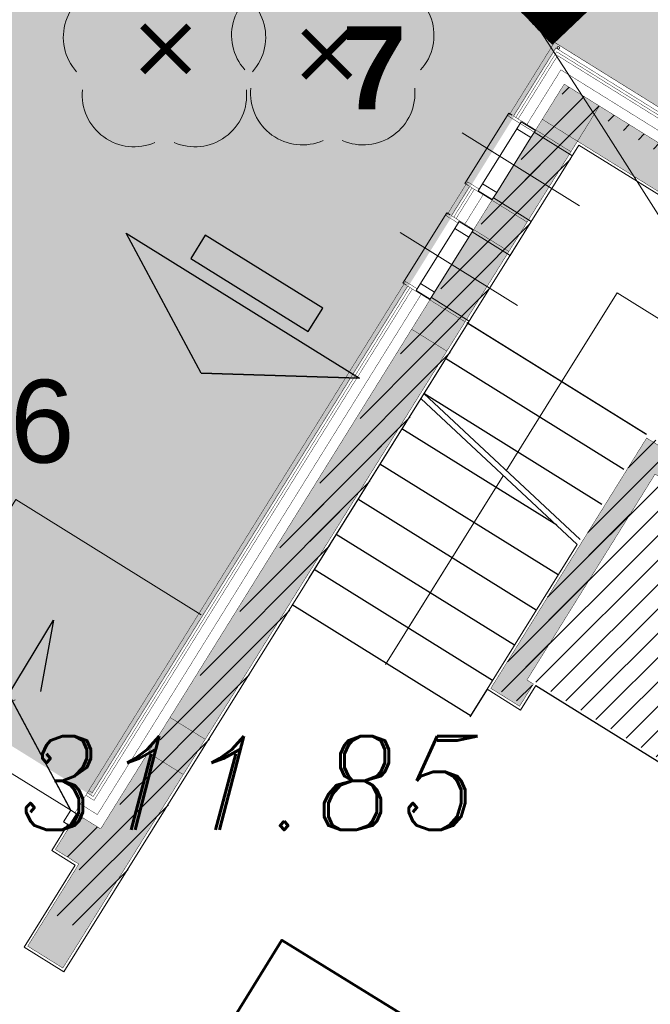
# Model space of a CAD drawing. Extents: x 4615668 to 9294084, y 5334101 to 10688993.
# Tile 22 of 37: x 4651238.38 to 4651242.94, y 5338759.5 to 5338766.63. Entities that reach past the tile are written whole.
import ezdxf

# ---------------------------------------------------------------- set-up
doc = ezdxf.new("R2010")
doc.units = 0
doc.header["$MEASUREMENT"] = 0
doc.linetypes.add('DASHED', pattern=[19.049999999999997, 12.7, -6.35])
for name, color, linetype, lineweight in [('00_GM_DR_WYMIARY', 7, 'Continuous', 30), ('A_SZRAF', 253, 'Continuous', 5), ('A_widok', 8, 'Continuous', 0), ('budynek', 7, 'Continuous', 53), ('hatch', 253, 'Continuous', 0), ('pkt_wys', 7, 'Continuous', 13), ('warst_ciagla', 7, 'Continuous', 0), ('Wymiar', 7, 'Continuous', 9), ('zielen', 7, 'Continuous', 13)]:
    doc.layers.add(name, color=color, linetype=linetype, lineweight=lineweight)
for name, color, linetype in [('hatcz', 253, 'Continuous'), ('kreskowanie', 253, 'Continuous'), ('OPIS', 7, 'Continuous'), ('projekt', 202, 'Continuous'), ('sciany', 1, 'Continuous'), ('STOLARKA', 4, 'Continuous')]:
    doc.layers.add(name, color=color, linetype=linetype)
doc.styles.add('ARIAL_CE', font='arial.ttf', dxfattribs={"height": 15})
doc.styles.add('Style-ITALIC_1250', font='ITALIC_1250.shx')
doc.styles.add('tomek14', font='ISOCP.shx', dxfattribs={"height": 14})
pattern_1 = [(45, (-17089.94509888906, 1897.264380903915), (-0.0883883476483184, 0.0883883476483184), [])]

# ---------------------------------------------------------------- blocks, each defined once
blk = doc.blocks.new('G$C7A6A329E')
at = {"layer": 'hatch', "color": 0, "lineweight": 0, "ltscale": 40}
blk.add_arc((144.5, 50.00000000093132), 90, 148.7266556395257, 180, dxfattribs=at)
at = {"layer": 'STOLARKA', "color": 252, "linetype": 'Continuous', "lineweight": 0}
for p, q in [((54.42717894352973, 100.0000000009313), (54.42717894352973, 0)), ((144.0000000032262, 49.99999999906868), (5, 49.99999999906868))]:
    blk.add_line(p, q, dxfattribs=at)
at = {"layer": 'STOLARKA', "color": 252, "linetype": 'Continuous', "lineweight": 0, "const_width": 0.9999999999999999}
for points in [[(144, 50.00000000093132), (64.32566285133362, 96)], [(5, 50), (52.6636619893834, 77.51862807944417)]]:
    blk.add_lwpolyline(points, dxfattribs=at)
at = {"layer": 'STOLARKA', "color": 252, "linetype": 'Continuous', "lineweight": 0}
for points in [[(5, 40), (5, 50), (0, 50), (0, 40)], [(144.0000000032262, 40), (144.0000000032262, 50), (149.0000000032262, 50), (149.0000000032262, 40)]]:
    blk.add_lwpolyline(points, close=True, dxfattribs=at)
blk.add_arc((-35.57282105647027, 49.99999999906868), 90, 0, 18.40990210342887, dxfattribs=at)
blk = doc.blocks.new('G$CB8F5CD2F')
at = {"layer": 'sciany', "ltscale": 40}
h = blk.add_hatch(color=0, dxfattribs=at)
h.dxf.hatch_style = 1
h.paths.add_polyline_path([(750.1821542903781, 1739.000000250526), (750.1821542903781, 1754.000000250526), (361.6821542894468, 1754.000000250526), (361.6821542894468, 1739.000000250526), (750.1821542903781, 1739.000000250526)], is_closed=False)
h.paths.add_polyline_path([(750.1821542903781, 1724.000000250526), (750.1821542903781, 1739.000000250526), (361.6821542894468, 1739.000000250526), (361.6821542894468, 1724.000000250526), (750.1821542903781, 1724.000000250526)], is_closed=False)
h.paths.add_polyline_path([(344.1821542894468, 1724.000000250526), (344.1821542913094, 1655.000000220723), (361.6821542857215, 1655.000000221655), (361.6821542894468, 1724.000000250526), (344.1821542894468, 1724.000000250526)], is_closed=False)
h.paths.add_polyline_path([(344.1821542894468, 1724.000000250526), (344.1821542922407, 1655.000000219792), (331.6821542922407, 1655.000000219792), (331.6821542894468, 1724.000000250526), (344.1821542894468, 1724.000000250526)], is_closed=False)
h = blk.add_hatch(color=0, dxfattribs=at)
h.dxf.hatch_style = 1
h.paths.add_polyline_path([(331.6821542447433, 1724.000000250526), (361.6821542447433, 1724.000000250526), (361.6821542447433, 1754.000000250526), (331.6821542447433, 1754.000000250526)])
h = blk.add_hatch(color=0, dxfattribs=at)
h.dxf.hatch_style = 1
h.paths.add_polyline_path([(331.6821542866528, 1655.000000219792), (331.6821542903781, 1545.000000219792), (344.1821542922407, 1545.000000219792), (344.1821542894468, 1655.000000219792), (331.6821542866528, 1655.000000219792)], is_closed=False)
h.paths.add_polyline_path([(361.6821542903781, 1545.000000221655), (361.6821542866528, 1655.000000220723), (344.1821542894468, 1655.000000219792), (344.1821542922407, 1545.000000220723), (361.6821542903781, 1545.000000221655)], is_closed=False)
h.paths.add_polyline_path([(344.1821542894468, 1214.000000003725), (344.1821542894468, 1545.000000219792), (331.6821542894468, 1545.000000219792), (331.6821542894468, 1214.000000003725), (344.1821542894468, 1214.000000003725)], is_closed=False)
h.paths.add_polyline_path([(344.1821542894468, 1214.000000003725), (361.6821542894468, 1214.000000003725), (361.6821542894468, 1545.000000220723), (344.1821542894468, 1545.000000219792), (344.1821542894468, 1214.000000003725)], is_closed=False)
h = blk.add_hatch(color=0, dxfattribs=at)
h.dxf.hatch_style = 1
h.paths.add_polyline_path([(542.1821544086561, 1373.530909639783), (536.6821542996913, 1373.530909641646), (536.6821542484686, 1549.000000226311), (706.6821542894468, 1549.000000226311), (706.6821542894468, 1373.530909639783), (660.1821542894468, 1373.530909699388), (660.1821542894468, 1354.530909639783), (725.6821542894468, 1354.530909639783), (725.6821542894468, 1568.000000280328), (517.6821544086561, 1568.000000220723), (517.6821544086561, 1354.530909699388), (542.1821544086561, 1354.530909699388)])
h = blk.add_hatch(color=0, dxfattribs=at)
h.dxf.hatch_style = 1
h.paths.add_polyline_path([(331.6821542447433, 1184.000000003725), (361.6821542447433, 1184.000000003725), (361.6821542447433, 1214.000000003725), (331.6821542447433, 1214.000000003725)])
h = blk.add_hatch(color=0, dxfattribs=at)
h.dxf.hatch_style = 1
h.paths.add_polyline_path([(311.7045348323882, 1119.000000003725), (311.7045348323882, 1089.000000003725), (331.6821542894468, 1089.000000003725), (331.6821542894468, 1019.000000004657), (344.1821542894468, 1019.000000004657), (344.1821542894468, 1184.000000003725), (331.6821542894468, 1184.000000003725), (331.6821542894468, 1119.000000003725), (311.7045348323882, 1119.000000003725)], is_closed=False)
h.paths.add_polyline_path([(344.1821542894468, 1019.000000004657), (361.6821542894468, 1019.000000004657), (361.6821542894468, 1184.000000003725), (344.1821542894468, 1184.000000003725), (344.1821542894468, 1019.000000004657)], is_closed=False)
at = {"layer": 'sciany', "color": 0, "lineweight": 0, "ltscale": 40}
for p, q in [((287.6821542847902, 1685.000000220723), (387.6821542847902, 1685.000000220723)), ((287.6821542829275, 1600.000000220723), (387.6821542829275, 1600.000000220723))]:
    blk.add_line(p, q, dxfattribs=at)
at = {"layer": 'sciany', "color": 0, "ltscale": 40}
for p, q in [((515.6821542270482, 1570.000000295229), (363.1821542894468, 1570.000000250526)), ((516.2205894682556, 1570.000000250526), (363.7205894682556, 1570.000000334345)), ((515.6821542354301, 1540.000000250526), (363.7205894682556, 1540.000000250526)), ((515.6821542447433, 1510.000000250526), (363.7205894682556, 1510.000000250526)), ((515.6821542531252, 1480.10768728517), (363.7205894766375, 1510.000000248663)), ((515.6821542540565, 1476.028471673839), (363.7205894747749, 1505.920784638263)), ((495.8245113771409, 1480.000000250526), (363.7205894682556, 1480.000000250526)), ((515.6821542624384, 1450.000000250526), (363.7205894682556, 1450.000000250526)), ((515.6821542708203, 1420.000000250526), (363.7205894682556, 1420.000000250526)), ((515.6821542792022, 1390.000000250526), (363.7205894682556, 1390.000000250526)), ((544.1821544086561, 1373.489815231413), (658.1821542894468, 1373.489815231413)), ((515.6821542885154, 1360.000000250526), (363.7205894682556, 1360.000000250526)), ((515.6821542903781, 1352.530909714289), (515.6821542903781, 1329.000000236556)), ((516.220589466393, 1330.000000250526), (363.720589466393, 1330.000000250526))]:
    blk.add_line(p, q, dxfattribs=at)
at = {"layer": 'sciany', "color": 0, "ltscale": 40, "const_width": 0.3}
for points in [[(331.6821542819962, 1713.002967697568), (309.7045348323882, 1713.002967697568), (309.7045348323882, 1776.000000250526), (752.1821542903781, 1776.000000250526)], [(331.6821542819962, 1712.960071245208), (309.7045348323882, 1712.960071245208), (309.7045348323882, 1775.957103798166), (752.1821542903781, 1775.957103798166)], [(331.6821542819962, 1715.002967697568), (312.7045348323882, 1715.002967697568), (312.7045348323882, 1773.000000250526), (752.1821542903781, 1773.000000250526)], [(331.655154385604, 1715.002967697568), (314.6775349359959, 1715.002967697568), (314.7045348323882, 1771.000000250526), (752.1821542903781, 1771.000000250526)], [(331.6821542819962, 1715.002967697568), (316.7045348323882, 1715.002967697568), (316.7045348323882, 1769.000000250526), (752.1821542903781, 1769.000000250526)], [(324.2045348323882, 1715.002967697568), (324.2045348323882, 1715.002967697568), (324.2045348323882, 1761.500000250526), (752.1821542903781, 1761.500000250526)], [(319.6821542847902, 1713.002967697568), (311.7045348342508, 1713.002967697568)], [(331.6821542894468, 1715.000000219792), (361.6821542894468, 1715.000000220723)], [(319.6821542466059, 1657.000000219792), (309.6821542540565, 1657.000000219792), (309.6821542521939, 1628.000000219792), (319.6821542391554, 1628.000000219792)], [(331.6821542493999, 1655.000000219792), (312.6821542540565, 1655.000000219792), (312.6821542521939, 1630.000000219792), (331.6821542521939, 1630.000000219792)], [(331.6821542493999, 1655.000000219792), (314.6821542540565, 1655.000000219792), (314.6821542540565, 1630.000000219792), (331.9478232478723, 1630.000000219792)], [(331.6821542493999, 1655.000000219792), (316.6821542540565, 1655.000000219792), (316.6821542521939, 1630.000000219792), (331.6821542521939, 1630.000000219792)], [(324.1821542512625, 1655.000000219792), (324.1821542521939, 1630.000000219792)], [(319.6821542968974, 1572.000000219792), (309.7045348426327, 1572.000000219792), (309.7045348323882, 1141.000000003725), (309.7045348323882, 1141.000000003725), (309.7045348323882, 1119.000000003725)], [(331.6821542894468, 1570.000000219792), (312.7045348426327, 1570.000000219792), (312.7045348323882, 1138.000000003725), (309.7045348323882, 1138.000000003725)], [(319.6821542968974, 1570.000000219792), (314.7045348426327, 1570.000000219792), (314.7045348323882, 1136.000000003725), (309.7045348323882, 1136.000000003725)], [(331.6821542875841, 1570.000000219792), (316.7045348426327, 1570.000000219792), (316.7045348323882, 1134.000000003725), (309.7045348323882, 1134.000000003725)], [(309.7045348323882, 1126.500000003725), (324.1821542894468, 1126.500000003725), (324.1821542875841, 1570.000000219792)], [(311.7045348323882, 1572.002967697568), (319.6821542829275, 1572.002967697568)], [(542.1821544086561, 1373.530909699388), (542.1821544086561, 1354.530909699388), (517.6821542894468, 1354.530909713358), (517.6821542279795, 1568.000000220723), (725.6821542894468, 1568.000000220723), (725.6821542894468, 1354.530909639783), (660.1821542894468, 1354.530909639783), (660.1821542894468, 1373.530909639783), (706.6821542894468, 1373.530909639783), (706.6821542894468, 1549.000000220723), (536.6821542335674, 1549.000000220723), (536.6821542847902, 1373.489815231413), (542.1821544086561, 1373.489815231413)]]:
    blk.add_lwpolyline(points, dxfattribs=at)
for points in [[(331.6821542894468, 1724.000000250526), (361.6821542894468, 1724.000000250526), (361.6821542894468, 1754.000000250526), (331.6821542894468, 1754.000000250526)], [(361.6821542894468, 1724.000000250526), (750.1821542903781, 1724.000000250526), (750.1821542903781, 1754.000000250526), (361.6821542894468, 1754.000000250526)], [(331.6821542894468, 1570.000000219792), (361.6821542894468, 1570.000000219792), (361.6821542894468, 1724.000000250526), (331.6821542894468, 1724.000000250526)], [(331.6821542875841, 1630.000000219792), (331.6821542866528, 1655.000000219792), (361.6821542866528, 1655.000000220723), (361.6821542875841, 1630.000000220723)], [(331.6821542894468, 1214.000000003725), (361.6821542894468, 1214.000000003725), (361.6821542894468, 1570.000000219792), (331.6821542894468, 1570.000000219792)], [(331.6821542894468, 1545.000000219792), (331.6821542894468, 1570.000000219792), (361.6821542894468, 1570.000000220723), (361.6821542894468, 1545.000000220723)], [(331.6821542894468, 1184.000000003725), (361.6821542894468, 1184.000000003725), (361.6821542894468, 1214.000000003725), (331.6821542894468, 1214.000000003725)], [(331.6821542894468, 1119.000000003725), (311.7045348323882, 1119.000000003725), (311.7045348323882, 1089.000000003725), (331.6821542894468, 1089.000000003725), (331.6821542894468, 1019.000000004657), (361.6821542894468, 1019.000000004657), (361.6821542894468, 1184.000000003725), (331.6821542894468, 1184.000000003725)]]:
    blk.add_lwpolyline(points, close=True, dxfattribs=at)
at = {"layer": 'sciany', "color": 0, "lineweight": 0, "ltscale": 40}
for points in [[(363.6821542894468, 1352.530909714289), (363.9609052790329, 1722.017246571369), (708.6821542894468, 1722.628740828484)], [(311.6821542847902, 1655.000000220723), (308.6821542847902, 1655.000000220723), (308.6821542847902, 1715.000000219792), (311.6821542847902, 1715.000000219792)], [(363.6821542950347, 1713.255248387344), (363.6821542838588, 1713.000000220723), (331.6821542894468, 1713.000000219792)], [(331.6821542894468, 1656.999835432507), (363.9005803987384, 1656.999835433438), (363.9005803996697, 1627.999835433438), (331.6821542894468, 1627.999835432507)], [(443.9129366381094, 1494.225388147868), (443.9129366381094, 1570.000000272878), (443.9129366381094, 1646.000000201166), (803.9321542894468, 1646.000000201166), (803.9321542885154, 1390.000000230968)], [(311.6821542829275, 1570.000000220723), (308.6821542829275, 1570.000000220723), (308.6821542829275, 1630.000000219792), (311.6821542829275, 1630.000000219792)], [(331.6821542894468, 1571.999878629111), (363.8433230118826, 1571.999878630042), (363.8433230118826, 1016.999878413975), (329.8433230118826, 1016.999878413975), (329.8433230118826, 1086.999878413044), (309.865703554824, 1086.999878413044), (309.865703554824, 1109.571474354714)], [(443.9129366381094, 1328.96186500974), (443.9129366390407, 1489.882649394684)], [(443.9129366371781, 1358.96186500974), (443.9129366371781, 1489.882649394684)], [(544.1821544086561, 1373.530909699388), (544.1821544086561, 1352.530909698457), (515.6821542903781, 1352.530909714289), (515.6821542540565, 1476.028471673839)], [(153.6821542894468, 1230.048194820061), (153.6821542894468, 1289.000000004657), (311.7045348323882, 1289.000000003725)]]:
    blk.add_lwpolyline(points, dxfattribs=at)
for points in [[(331.6821542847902, 1714.500000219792), (331.6821542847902, 1708.500000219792), (319.6821542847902, 1708.500000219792), (319.6821542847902, 1714.500000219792)], [(331.6821542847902, 1708.500000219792), (331.6821542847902, 1661.500000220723), (319.6821542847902, 1661.500000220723), (319.6821542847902, 1708.500000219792)], [(331.6821542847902, 1655.500000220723), (331.6821542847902, 1661.500000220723), (319.6821542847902, 1661.500000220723), (319.6821542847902, 1655.500000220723)], [(331.6821542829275, 1629.500000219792), (331.6821542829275, 1623.500000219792), (319.6821542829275, 1623.500000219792), (319.6821542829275, 1629.500000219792)], [(331.6821542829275, 1623.500000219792), (331.6821542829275, 1576.500000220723), (319.6821542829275, 1576.500000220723), (319.6821542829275, 1623.500000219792)], [(331.6821542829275, 1570.500000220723), (331.6821542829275, 1576.500000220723), (319.6821542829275, 1576.500000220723), (319.6821542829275, 1570.500000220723)]]:
    blk.add_lwpolyline(points, close=True, dxfattribs=at)
at = {"layer": 'sciany', "color": 0, "ltscale": 40}
blk.add_blockref('G$C7A6A329E', (162.1821542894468, 1069.000000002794), dxfattribs=at)
blk = doc.blocks.new('922_5')
at = {"layer": 'zielen', "linetype": 'Continuous', "lineweight": 13}
h = blk.add_hatch(color=96, dxfattribs=at)
edge = h.paths.add_edge_path()
edge.add_arc((-0.0004999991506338, 3.49246e-10), 0.05, 0, 360)
at = {"layer": 'zielen', "color": 96, "linetype": 'Continuous', "lineweight": 13}
for centre, radius, start, end in [((0.0045000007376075, 0.3570000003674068), 0.374593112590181, 30.12431666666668, 149.8756805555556), ((-0.3524999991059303, 0.0980000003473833), 0.3751972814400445, 101.9987666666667, 221.9758638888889), ((0.3615000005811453, 0.0980000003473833), 0.3752892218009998, 318.024136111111, 78.00123333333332), ((-0.2154999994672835, -0.3209999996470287), 0.3748306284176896, 174.3350361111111, 293.7606888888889), ((0.2245000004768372, -0.3209999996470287), 0.3747665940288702, 246.2393111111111, 5.664963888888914)]:
    blk.add_arc(centre, radius, start, end, dxfattribs=at)
blk = doc.blocks.new('G$C3390F2A0')
at = {"layer": 'budynek', "color": 7, "linetype": 'Continuous', "lineweight": 53, "flags": 128}
blk.add_lwpolyline([(107.2088223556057, 133.1780143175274), (112.0360984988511, 130.1964614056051), (115.4588223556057, 135.7380143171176), (110.6315462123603, 138.71956722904)], close=True, dxfattribs=at)
at = {"layer": 'warst_ciagla', "color": 21, "linetype": 'Continuous', "lineweight": 0, "flags": 128}
blk.add_lwpolyline([(124.4462416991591, 126.9368357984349), (120.4355936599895, 132.9161888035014), (119.0713166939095, 134.9839213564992), (117.9156629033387, 136.7823461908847), (116.3964983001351, 139.1941374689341), (115.6320998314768, 140.3969764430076), (114.4799632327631, 142.2051329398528), (112.9447416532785, 144.6167924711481), (112.169742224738, 145.817719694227), (110.9882568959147, 147.6064340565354), (110.3858015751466, 148.4929586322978), (109.1106704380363, 150.3484959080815)], dxfattribs=at)
at = {"layer": 'zielen', "color": 96, "linetype": 'Continuous', "lineweight": 13}
blk.add_blockref('922_5', (109.7788223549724, 145.1580143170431), dxfattribs=at)
at = {"layer": 'pkt_wys', "color": 7, "linetype": 'Continuous', "lineweight": 13, "style": 'Style-ITALIC_1250'}
blk.add_text('311.85', height=0.68, dxfattribs=at).set_placement((108.7251188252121, 139.516565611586))
blk = doc.blocks.new('G$C21B962D8')
at = {"layer": 'A_widok', "color": 251}
blk.add_circle((18.95167789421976, 25.16205065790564), 0.0090605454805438, dxfattribs=at)
blk = doc.blocks.new('G$C8E15AEAE')
at = {"layer": 'sciany', "lineweight": 0, "ltscale": 40, "const_width": 0.1}
for points in [[(0.0353553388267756, 0.0353553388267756), (0.7021742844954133, 0.7021742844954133)], [(0.0353553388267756, 0.7021742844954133), (0.7021742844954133, 0.0353553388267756)]]:
    blk.add_lwpolyline(points, dxfattribs=at)

msp = doc.modelspace()

# ---------------------------------------------------------------- hatches: boundary and pattern name
at = {"lineweight": 0, "ltscale": 40, "transparency": 33554687}
h = msp.add_hatch(dxfattribs=at)
h.set_pattern_fill('ANSI31', color=256)
h.set_pattern_definition(pattern_1)
h.paths.add_polyline_path([(4651242.178894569, 5338765.89563282), (4651242.433618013, 5338765.737152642), (4651242.592098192, 5338765.991876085), (4651242.337374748, 5338766.150356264)])
h.paths.add_polyline_path([(4651242.178894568, 5338765.895632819), (4651240.338046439, 5338762.936857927), (4651240.592769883, 5338762.778377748), (4651242.433618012, 5338765.737152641)], flags=16)
h.paths.add_polyline_path([(4651241.288927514, 5338764.465198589), (4651241.543650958, 5338764.306718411), (4651242.433618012, 5338765.737152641), (4651242.178894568, 5338765.895632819)], flags=0)
h = msp.add_hatch(dxfattribs=at)
h.set_pattern_fill('ANSI31', color=256)
h.set_pattern_definition(pattern_1)
h.paths.add_polyline_path([(4651243.993500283, 5338765.11997183), (4651242.643042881, 5338765.96018005), (4651242.611346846, 5338765.909235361), (4651243.961804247, 5338765.069027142)])
h = msp.add_hatch(dxfattribs=at)
h.set_pattern_fill('ANSI31', color=256)
h.set_pattern_definition(pattern_1)
h.paths.add_polyline_path([(4651239.484731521, 5338761.565334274), (4651240.338046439, 5338762.936857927), (4651240.592769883, 5338762.778377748), (4651239.739454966, 5338761.406854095)])
h.paths.add_polyline_path([(4651242.178894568, 5338765.895632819), (4651240.338046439, 5338762.936857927), (4651240.592769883, 5338762.778377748), (4651242.433618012, 5338765.737152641)], flags=16)
h.paths.add_polyline_path([(4651240.338046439, 5338762.936857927), (4651240.369742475, 5338762.987802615), (4651240.420687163, 5338762.95610658), (4651240.388991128, 5338762.905161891)], flags=0)
h = msp.add_hatch(dxfattribs=at)
h.set_pattern_fill('ANSI31', color=256)
h.set_pattern_definition(pattern_1)
h.paths.add_polyline_path([(4651242.057756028, 5338761.866913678), (4651242.984701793, 5338763.356783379), (4651244.42813464, 5338762.458729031), (4651243.501188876, 5338760.968859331), (4651243.106367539, 5338761.214503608), (4651243.005996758, 5338761.053178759), (4651243.562142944, 5338760.707163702), (4651244.689830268, 5338762.519683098), (4651242.923747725, 5338763.618479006), (4651241.7960604, 5338761.805959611), (4651242.004084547, 5338761.676534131), (4651242.104455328, 5338761.837858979)])
h.paths.add_polyline_path([(4651242.178894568, 5338765.895632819), (4651240.338046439, 5338762.936857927), (4651240.592769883, 5338762.778377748), (4651242.433618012, 5338765.737152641)], flags=16)
h.paths.add_polyline_path([(4651242.104455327, 5338761.837858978), (4651243.106367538, 5338761.214503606), (4651243.501188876, 5338760.968859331), (4651244.42813464, 5338762.458729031), (4651242.984701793, 5338763.356783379), (4651242.057756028, 5338761.866913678)], flags=16)
h.paths.add_polyline_path([(4651243.093649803, 5338761.392825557), (4651243.475734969, 5338761.155105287), (4651243.496865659, 5338761.189068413), (4651243.114780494, 5338761.426788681)], flags=0)
h.paths.add_polyline_path([(4651243.056671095, 5338761.333390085), (4651243.438756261, 5338761.095669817), (4651243.459886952, 5338761.129632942), (4651243.077801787, 5338761.367353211)], flags=0)
h.paths.add_polyline_path([(4651243.519675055, 5338761.698975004), (4651243.71726193, 5338761.576043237), (4651244.166289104, 5338762.297759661), (4651243.968702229, 5338762.420691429)], flags=0)
h.paths.add_polyline_path([(4651244.287758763, 5338762.422402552), (4651244.089093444, 5338762.546005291), (4651244.025701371, 5338762.444115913), (4651244.224366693, 5338762.320513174)], flags=0)
h.paths.add_polyline_path([(4651243.659120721, 5338761.411999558), (4651243.460455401, 5338761.535602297), (4651243.523847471, 5338761.637491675), (4651243.722512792, 5338761.513888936)], flags=0)
h.paths.add_polyline_path([(4651243.02777968, 5338761.286953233), (4651243.409864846, 5338761.049232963), (4651243.433473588, 5338761.087179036), (4651243.051388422, 5338761.324899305)], flags=0)
h.paths.add_polyline_path([(4651243.120063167, 5338761.435279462), (4651243.502148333, 5338761.197559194), (4651243.523279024, 5338761.231522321), (4651243.141193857, 5338761.469242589)], flags=0)
h.paths.add_polyline_path([(4651242.360454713, 5338762.012701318), (4651243.336894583, 5338761.405193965), (4651244.0902037, 5338762.615979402), (4651243.113763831, 5338763.223486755)], flags=0)
h.paths.add_polyline_path([(4651243.295239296, 5338761.120549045), (4651242.891927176, 5338761.371475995), (4651242.915535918, 5338761.409422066), (4651243.318848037, 5338761.158495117)], flags=0)
h.paths.add_polyline_path([(4651243.387522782, 5338761.268875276), (4651242.984210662, 5338761.519802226), (4651243.005341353, 5338761.553765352), (4651243.408653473, 5338761.3028384)], flags=0)
h.paths.add_polyline_path([(4651243.324130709, 5338761.166985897), (4651242.920818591, 5338761.417912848), (4651242.941949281, 5338761.451875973), (4651243.345261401, 5338761.200949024)], flags=0)
h.paths.add_polyline_path([(4651243.361109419, 5338761.226421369), (4651242.957797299, 5338761.477348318), (4651242.978927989, 5338761.511311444), (4651243.382240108, 5338761.260384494)], flags=0)
h = msp.add_hatch(dxfattribs=at)
h.set_pattern_fill('ANSI31', color=256)
h.set_pattern_definition(pattern_1)
h.paths.add_polyline_path([(4651242.004084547, 5338761.676534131), (4651241.7960604, 5338761.805959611), (4651242.923747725, 5338763.618479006), (4651244.689830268, 5338762.519683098), (4651243.562142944, 5338760.707163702), (4651243.005996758, 5338761.053178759), (4651243.106367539, 5338761.214503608), (4651242.104455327, 5338761.837858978)])
h.paths.add_polyline_path([(4651242.178894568, 5338765.895632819), (4651240.338046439, 5338762.936857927), (4651240.592769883, 5338762.778377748), (4651242.433618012, 5338765.737152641)], flags=16)
h.paths.add_polyline_path([(4651242.104455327, 5338761.837858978), (4651243.106367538, 5338761.214503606), (4651243.501188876, 5338760.968859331), (4651244.42813464, 5338762.458729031), (4651242.984701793, 5338763.356783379), (4651242.057756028, 5338761.866913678)], flags=16)
h.paths.add_polyline_path([(4651243.093649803, 5338761.392825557), (4651243.475734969, 5338761.155105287), (4651243.496865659, 5338761.189068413), (4651243.114780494, 5338761.426788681)], flags=0)
h.paths.add_polyline_path([(4651243.056671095, 5338761.333390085), (4651243.438756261, 5338761.095669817), (4651243.459886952, 5338761.129632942), (4651243.077801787, 5338761.367353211)], flags=0)
h.paths.add_polyline_path([(4651243.519675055, 5338761.698975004), (4651243.71726193, 5338761.576043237), (4651244.166289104, 5338762.297759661), (4651243.968702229, 5338762.420691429)], flags=0)
h.paths.add_polyline_path([(4651244.287758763, 5338762.422402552), (4651244.089093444, 5338762.546005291), (4651244.025701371, 5338762.444115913), (4651244.224366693, 5338762.320513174)], flags=0)
h.paths.add_polyline_path([(4651243.659120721, 5338761.411999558), (4651243.460455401, 5338761.535602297), (4651243.523847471, 5338761.637491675), (4651243.722512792, 5338761.513888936)], flags=0)
h.paths.add_polyline_path([(4651243.02777968, 5338761.286953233), (4651243.409864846, 5338761.049232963), (4651243.433473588, 5338761.087179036), (4651243.051388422, 5338761.324899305)], flags=0)
h.paths.add_polyline_path([(4651243.120063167, 5338761.435279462), (4651243.502148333, 5338761.197559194), (4651243.523279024, 5338761.231522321), (4651243.141193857, 5338761.469242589)], flags=0)
h.paths.add_polyline_path([(4651242.360454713, 5338762.012701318), (4651243.336894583, 5338761.405193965), (4651244.0902037, 5338762.615979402), (4651243.113763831, 5338763.223486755)], flags=0)
h.paths.add_polyline_path([(4651243.295239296, 5338761.120549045), (4651242.891927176, 5338761.371475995), (4651242.915535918, 5338761.409422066), (4651243.318848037, 5338761.158495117)], flags=0)
h.paths.add_polyline_path([(4651243.387522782, 5338761.268875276), (4651242.984210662, 5338761.519802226), (4651243.005341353, 5338761.553765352), (4651243.408653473, 5338761.3028384)], flags=0)
h.paths.add_polyline_path([(4651243.324130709, 5338761.166985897), (4651242.920818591, 5338761.417912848), (4651242.941949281, 5338761.451875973), (4651243.345261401, 5338761.200949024)], flags=0)
h.paths.add_polyline_path([(4651243.361109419, 5338761.226421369), (4651242.957797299, 5338761.477348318), (4651242.978927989, 5338761.511311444), (4651243.382240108, 5338761.260384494)], flags=0)
h = msp.add_hatch(dxfattribs=at)
h.set_pattern_fill('ANSI31', color=256)
h.set_pattern_definition(pattern_1)
h.paths.add_polyline_path([(4651239.326251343, 5338761.31061083), (4651239.580974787, 5338761.152130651), (4651239.739454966, 5338761.406854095), (4651239.484731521, 5338761.565334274)])
h = msp.add_hatch(dxfattribs=at)
h.set_pattern_fill('ANSI31', color=256)
h.set_pattern_definition(pattern_1)
h.paths.add_polyline_path([(4651238.982877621, 5338760.758710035), (4651238.813061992, 5338760.864363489), (4651238.654581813, 5338760.609640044), (4651238.824397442, 5338760.503986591), (4651238.613090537, 5338760.164355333), (4651238.86781398, 5338760.005875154), (4651239.580974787, 5338761.152130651), (4651239.326251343, 5338761.31061083)])
h.paths.add_polyline_path([(4651238.717781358, 5338760.805869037), (4651238.770608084, 5338760.890776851), (4651238.813061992, 5338760.864363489), (4651238.760235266, 5338760.779455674)], flags=16)
at = {"layer": 'A_SZRAF', "lineweight": 0, "transparency": 33554687}
h = msp.add_hatch(dxfattribs=at)
h.set_pattern_fill('HONEY', color=256, angle=360)
h.set_pattern_definition([(360, (-68558.77792984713, 28680.40002501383), (0.1875, 0.1082531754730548), [0.125, -0.25]), (120, (-68558.77792984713, 28680.40002501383), (-0.1874999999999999, 0.1082531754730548), [0.125, -0.2500000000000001]), (59.99999999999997, (-68558.77792984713, 28680.40002501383), (1.530287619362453e-16, 0.2165063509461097), [-0.2500000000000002, 0.1250000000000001])])
h.paths.add_polyline_path([(4651237.542443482, 5338771.8195471), (4651236.750009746, 5338770.545950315), (4651238.235872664, 5338769.621444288), (4651229.312789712, 5338755.489369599), (4651224.483133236, 5338757.422457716), (4651223.323760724, 5338754.525863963), (4651227.2955118, 5338752.9361557), (4651228.027234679, 5338749.8265277), (4651241.395737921, 5338741.552499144), (4651253.106632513, 5338760.366980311), (4651247.847906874, 5338763.639316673), (4651248.637950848, 5338764.91630168), (4651237.542442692, 5338771.81954583)], is_closed=False)
h.paths.add_polyline_path([(4651237.639731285, 5338762.97111362), (4651238.064270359, 5338762.706979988), (4651237.536003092, 5338761.857901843), (4651238.894528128, 5338761.01267422), (4651242.275438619, 5338766.446774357), (4651252.338320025, 5338760.185995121), (4651243.093642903, 5338745.327127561), (4651233.030761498, 5338751.587906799), (4651236.415664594, 5338757.028424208), (4651235.053146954, 5338757.867234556), (4651234.52487969, 5338757.01815641), (4651234.100340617, 5338757.282290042)], flags=16)
at = {"layer": 'hatcz', "lineweight": 0, "transparency": 33554687}
h = msp.add_hatch(dxfattribs=at)
h.set_pattern_fill('AR-CONC', color=256, scale=0.1)
h.set_pattern_definition([(49.99999999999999, (-17089.94509888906, 1897.264380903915), (0.7172601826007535, -0.0627521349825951), [0.075, -0.8250000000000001]), (355, (-17089.94509888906, 1897.264380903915), (-0.138751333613, 0.7521921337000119), [0.06, -0.66]), (100.45144446, (-17089.88532720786, 1897.259151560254), (0.578508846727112, 0.6894399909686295), [0.06374019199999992, -0.7011421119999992]), (46.1842, (-17089.94509888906, 1897.464380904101), (1.067241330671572, -0.1655192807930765), [0.1125, -1.2375]), (96.63563549, (-17089.85616214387, 1897.450587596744), (0.9346619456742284, 0.9741186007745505), [0.095610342, -1.05171376]), (351.1841639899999, (-17089.94509888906, 1897.464380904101), (0.9346619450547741, 0.9741186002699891), [0.09, -0.9900000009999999]), (21, (-17089.84509888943, 1897.414380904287), (0.5969070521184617, -0.4026188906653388), [0.075, -0.8250000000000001]), (325.9999999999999, (-17089.84509888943, 1897.414380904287), (0.2433153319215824, 0.7251500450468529), [0.06, -0.66]), (71.45144474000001, (-17089.795356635, 1897.380829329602), (0.840222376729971, 0.322531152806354), [0.06374018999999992, -0.7011421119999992]), (37.50000000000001, (-17089.94509888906, 1897.264380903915), (0.0121598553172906, 0.3328938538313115), [0, -0.652, 0, -0.67, 0, -0.6625000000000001]), (7.499999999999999, (-17089.94509888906, 1897.264380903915), (0.2630695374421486, 0.3944117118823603), [0, -0.382, 0, -0.637, 0, -0.2525]), (327.5, (-17090.16809888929, 1897.264380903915), (0.533822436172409, -0.0225548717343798), [0, -0.25, 0, -0.78, 0, -1.035]), (317.5, (-17090.26809888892, 1897.264380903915), (0.5831861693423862, 0.1001049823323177), [0, -0.325, 0, -0.518, 0, -0.735])])
edge = h.paths.add_edge_path()
edge.add_line((4651233.816256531, 5338764.921998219), (4651229.050864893, 5338766.31499096))
edge.add_line((4651229.050864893, 5338766.31499096), (4651232.332864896, 5338773.11999096))
edge.add_line((4651232.332864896, 5338773.11999096), (4651234.488864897, 5338776.219990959))
edge.add_line((4651234.488864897, 5338776.219990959), (4651237.157864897, 5338778.491990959))
edge.add_line((4651237.157864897, 5338778.491990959), (4651238.781679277, 5338779.106118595))
edge.add_line((4651238.781679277, 5338779.106118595), (4651241.473955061, 5338777.281087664))
edge.add_line((4651241.473955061, 5338777.281087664), (4651237.540217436, 5338771.79859809))
edge.add_line((4651237.540217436, 5338771.79859809), (4651235.20206971, 5338768.347117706))
edge.add_line((4651235.20206971, 5338768.347117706), (4651233.148068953, 5338765.196036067))
edge.add_line((4651233.148068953, 5338765.196036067), (4651229.050864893, 5338766.31499096))
at = {"layer": 'kreskowanie', "lineweight": 25, "ltscale": 2}
h = msp.add_hatch(color=256, dxfattribs=at)
h.dxf.hatch_style = 1
h.paths.add_polyline_path([(4651240.835755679, 5338764.034645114), (4651239.145672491, 5338765.084092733), (4651239.687764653, 5338764.071483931)])
h = msp.add_hatch(color=256, dxfattribs=at)
h.dxf.hatch_style = 1
h.paths.add_polyline_path([(4651239.613070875, 5338764.899813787), (4651240.462614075, 5338764.372294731), (4651240.568117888, 5338764.542203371), (4651239.718574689, 5338765.069722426)])
at = {"layer": 'OPIS'}
h = msp.add_hatch(dxfattribs=at)
h.set_pattern_fill('ANSI31', color=256, scale=0.02, angle=88.81805805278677)
h.set_pattern_definition([(133.8180580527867, (15135738.13101122, -4186510.916940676), (-0.001803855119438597, -0.00173092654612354), [])])
h.paths.add_polyline_path([(4651241.989136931, 5338766.705834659), (4651242.487950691, 5338766.695543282), (4651242.23225407, 5338766.45130832)])

# ---------------------------------------------------------------- linework, layer by layer
at = {"layer": '00_GM_DR_WYMIARY', "lineweight": 30}
for p, q in [((4651238.032927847, 5338761.314366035), (4651238.619235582, 5338762.281881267)), ((4651238.619235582, 5338762.281881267), (4651238.525159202, 5338761.767136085))]:
    msp.add_line(p, q, dxfattribs=at)
at = {"layer": 'kreskowanie', "lineweight": 25, "ltscale": 2}
msp.add_line((4651239.687764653, 5338764.071483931), (4651240.835755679, 5338764.034645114), dxfattribs=at)
msp.add_lwpolyline([(4651239.145672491, 5338765.084092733), (4651240.835755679, 5338764.034645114), (4651239.687764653, 5338764.071483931), (4651239.145672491, 5338765.084092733)], dxfattribs=at)
msp.add_lwpolyline([(4651239.613070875, 5338764.899813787), (4651240.462614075, 5338764.372294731), (4651240.568117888, 5338764.542203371), (4651239.718574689, 5338765.069722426)], close=True, dxfattribs=at)
at = {"layer": 'OPIS'}
msp.add_lwpolyline([(4651241.989136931, 5338766.705834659), (4651242.487950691, 5338766.695543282), (4651242.23225407, 5338766.45130832), (4651241.989136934, 5338766.705834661)], dxfattribs=at)
at = {"layer": 'projekt', "lineweight": 25, "ltscale": 2}
msp.add_lwpolyline([(4651239.145672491, 5338765.084092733), (4651240.835755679, 5338764.034645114), (4651239.687764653, 5338764.071483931), (4651239.145672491, 5338765.084092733)], dxfattribs=at)
msp.add_lwpolyline([(4651239.613070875, 5338764.899813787), (4651240.462614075, 5338764.372294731), (4651240.568117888, 5338764.542203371), (4651239.718574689, 5338765.069722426)], close=True, dxfattribs=at)

# ---------------------------------------------------------------- block references
at = {"lineweight": 0, "ltscale": 40}
msp.add_blockref('G$C21B962D8', (4651223.321534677, 5338741.26377469), dxfattribs=at)
at = {"lineweight": 0, "ltscale": 40, "xscale": 0.5, "yscale": 0.5, "zscale": 0.5}
for p in [(4651239.24778356, 5338766.234149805), (4651240.413699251, 5338766.195718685)]:
    msp.add_blockref('G$C8E15AEAE', p, dxfattribs=at)
at = {"layer": 'Wymiar', "color": 242, "linetype": 'DASHED', "lineweight": 30, "ltscale": 0.01}
msp.add_blockref('G$C3390F2A0', (4651129.640042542, 5338621.24672303), dxfattribs=at)
at = {"layer": 'Wymiar', "lineweight": 0, "ltscale": 40, "xscale": 0.01, "yscale": 0.01, "zscale": 0.01, "rotation": 328.1115445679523}
msp.add_blockref('G$CB8F5CD2F', (4651230.233916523, 5338753.02250901), dxfattribs=at)
at = {"layer": 'zielen', "color": 96, "linetype": 'Continuous', "lineweight": 13}
msp.add_blockref('922_5', (4651240.636688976, 5338766.41870841), dxfattribs=at)

# ---------------------------------------------------------------- texts
at = {"color": 0, "ltscale": 2.5, "insert": (4651240.708370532, 5338766.581096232), "char_height": 0.6, "width": 3.86948308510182, "attachment_point": 1, "style": 'tomek14'}
msp.add_mtext('{\\fArial|b1|i0|c238|p34;\\C94;7}', dxfattribs=at)
at = {"layer": 'OPIS', "insert": (4651237.016500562, 5338763.662956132), "char_height": 0.6, "width": 35.55034750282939, "attachment_point": 5, "rotation": 0.1544483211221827, "style": 'ARIAL_CE'}
msp.add_mtext('\\pxi-4,l6.666675,t6.666675;-0,o6', dxfattribs=at)

doc.saveas('drawing.dxf')
